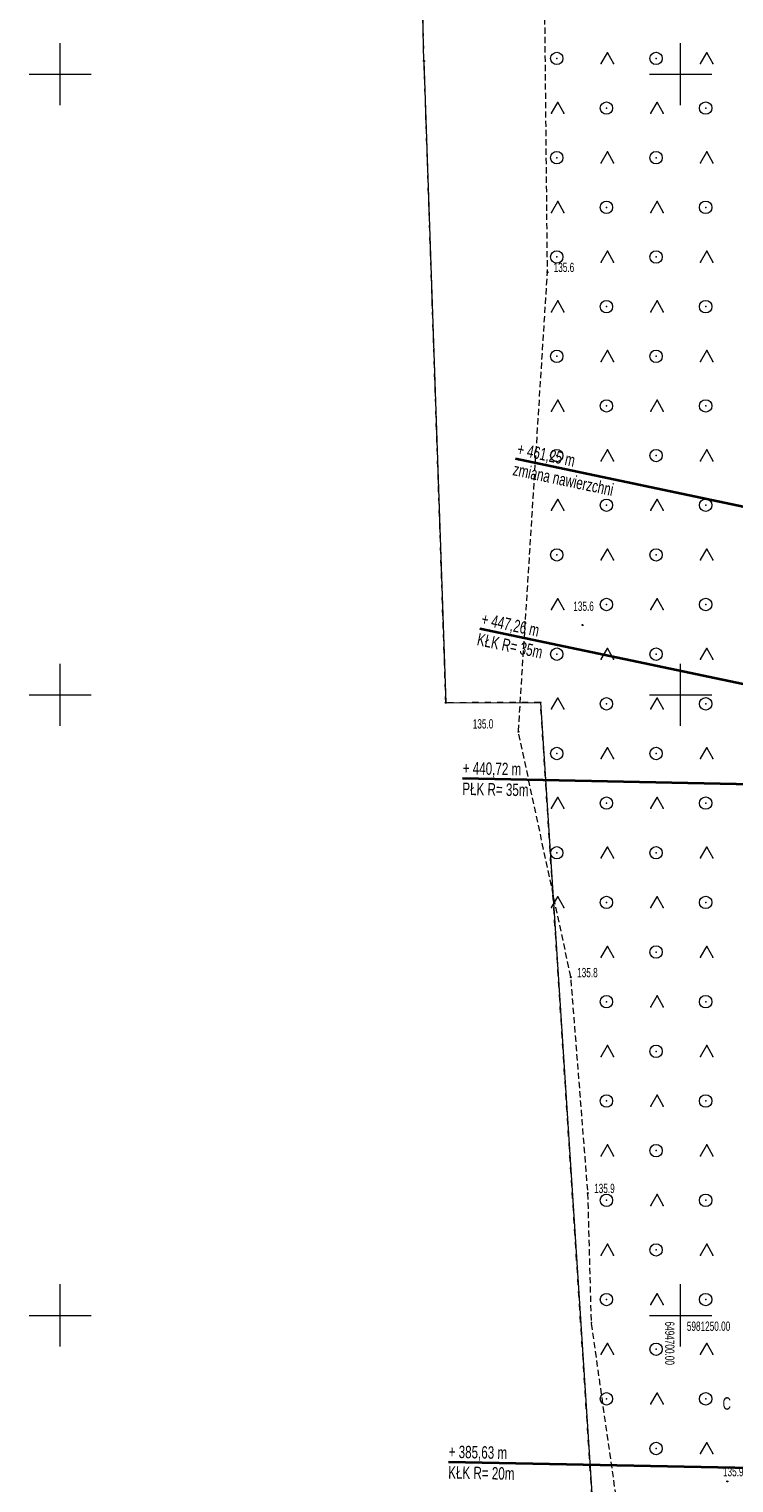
# Model space of a CAD drawing. Extents: x 6456700 to 6518119, y 5963420 to 5980059.
# Tile 91 of 256: x 6511916 to 6511973, y 5964785 to 5964903. Entities that reach past the tile are written whole.
import ezdxf
from ezdxf.enums import TextEntityAlignment as Align

# ---------------------------------------------------------------- set-up
doc = ezdxf.new("R2010")
doc.units = 0
doc.header["$MEASUREMENT"] = 0
doc.linetypes.add('L_0_03', pattern=[1, 0.5, -0.5])
doc.linetypes.add('L_0_5A', pattern=[0.75, 0.5, -0.25])
doc.layers.get('0').update_dxf_attribs({"color": 2, "linetype": 'CONTINUOUS', "lineweight": 5})
for name, color, linetype, lineweight in [('18mm Kreska ciągła', 7, 'CONTINUOUS', 18), ('203_punkt_graniczny', 7, 'CONTINUOUS', 18), ('218_kontur_uzytku_gruntowego', 96, 'L_0_03', 18), ('219_dzialka_ewidencyjna', 7, 'CONTINUOUS', 18), ('35mm Ciągła', 7, 'CONTINUOUS', 35), ('pikieta_naturalna', 7, 'CONTINUOUS', 18), ('pikieta_naturalna_Atr2', 7, 'CONTINUOUS', 18), ('siatka_krzyrzy', 7, 'CONTINUOUS', 18), ('teren_zalesiony', 7, 'CONTINUOUS', 18)]:
    doc.layers.add(name, color=color, linetype=linetype, lineweight=lineweight)
doc.styles.get("Standard").update_dxf_attribs({"font": 'txt', "width": 0.75})
doc.styles.add('Znaczniki', font='GOTHIC.TTF', dxfattribs={"width": 0.7})

# ---------------------------------------------------------------- blocks, each defined once
blk = doc.blocks.new('mdcp_nowa')
at = {"layer": '203_punkt_graniczny', "linetype": 'Continuous', "lineweight": 18}
for points in [[(6494679.32, 5981351.01, 1), (6494679.32, 5981351.11, 1)], [(6494688.71, 5981299.33, 1), (6494688.71, 5981299.42, 1)], [(6494681.08, 5981299.32, 1), (6494681.08, 5981299.41, 1)]]:
    blk.add_hatch(color=18, dxfattribs=at).paths.add_polyline_path(points)
at = {"layer": 'pikieta_naturalna', "linetype": 'Continuous', "lineweight": 18}
for points in [[(6494689.27, 5981334.01, 1), (6494689.27, 5981334.11, 1)], [(6494692.1, 5981305.58, 1), (6494692.1, 5981305.67, 1)], [(6494686.93, 5981296.97, 1), (6494686.93, 5981297.06, 1)], [(6494691.16, 5981277.2, 1), (6494691.16, 5981277.29, 1)], [(6494692.53, 5981259.8, 1), (6494692.53, 5981259.89, 1)], [(6494703.76, 5981236.58, 1), (6494703.76, 5981236.67, 1)]]:
    blk.add_hatch(color=18, dxfattribs=at).paths.add_polyline_path(points)
at = {"layer": '203_punkt_graniczny', "color": 7, "linetype": 'Continuous', "lineweight": 18}
for centre in [(6494679.32, 5981351.06), (6494688.71, 5981299.37), (6494681.08, 5981299.36)]:
    blk.add_circle(centre, 0.045, dxfattribs=at)
at = {"layer": '203_punkt_graniczny'}
for p in [(6494679.32, 5981351.06), (6494681.08, 5981299.36), (6494688.71, 5981299.37)]:
    blk.add_point(p, dxfattribs=at)
at = {"layer": '218_kontur_uzytku_gruntowego', "lineweight": 18, "flags": 128}
for points in [[(6494679.32, 5981351.06), (6494677.99, 5981410.82)], [(6494681.08, 5981299.36), (6494679.32, 5981351.06)], [(6494688.71, 5981299.37), (6494681.08, 5981299.36)], [(6494693.56, 5981224.48), (6494688.71, 5981299.37)]]:
    blk.add_lwpolyline(points, dxfattribs=at)
at = {"layer": '218_kontur_uzytku_gruntowego'}
for p in [(6494679.32, 5981351.06), (6494679.32, 5981351.06), (6494679.32, 5981351.06), (6494679.32, 5981351.06), (6494681.08, 5981299.36), (6494681.08, 5981299.36), (6494681.08, 5981299.36), (6494681.08, 5981299.36), (6494688.71, 5981299.37), (6494688.71, 5981299.37), (6494688.71, 5981299.37), (6494688.71, 5981299.37)]:
    blk.add_point(p, dxfattribs=at)
at = {"layer": '219_dzialka_ewidencyjna', "color": 3, "linetype": 'Continuous', "lineweight": 18, "flags": 128}
for points in [[(6494679.32, 5981351.06), (6494677.99, 5981410.82)], [(6494679.32, 5981351.06), (6494681.08, 5981299.36)], [(6494681.08, 5981299.36), (6494688.71, 5981299.37)], [(6494688.71, 5981299.37), (6494693.56, 5981224.48)]]:
    blk.add_lwpolyline(points, dxfattribs=at)
at = {"layer": '219_dzialka_ewidencyjna', "color": 3}
for p in [(6494679.32, 5981351.06), (6494679.32, 5981351.06), (6494681.08, 5981299.36), (6494681.08, 5981299.36), (6494688.71, 5981299.37), (6494688.71, 5981299.37)]:
    blk.add_point(p, dxfattribs=at)
at = {"layer": 'pikieta_naturalna', "color": 7, "linetype": 'Continuous', "lineweight": 18}
for centre in [(6494689.27, 5981334.06), (6494692.1, 5981305.62), (6494686.93, 5981297.02), (6494691.16, 5981277.24), (6494692.53, 5981259.85), (6494703.76, 5981236.62)]:
    blk.add_circle(centre, 0.045, dxfattribs=at)
at = {"layer": 'pikieta_naturalna'}
for p in [(6494689.27, 5981334.06), (6494692.1, 5981305.62), (6494686.93, 5981297.02), (6494691.16, 5981277.24), (6494692.53, 5981259.85), (6494703.76, 5981236.62)]:
    blk.add_point(p, dxfattribs=at)
at = {"layer": 'siatka_krzyrzy', "linetype": 'Continuous', "lineweight": 18, "flags": 128}
for points in [[(6494650, 5981347.5), (6494650, 5981352.5)], [(6494700, 5981347.5), (6494700, 5981352.5)], [(6494647.5, 5981350), (6494652.5, 5981350)], [(6494697.5, 5981350), (6494702.5, 5981350)], [(6494650, 5981297.5), (6494650, 5981302.5)], [(6494700, 5981297.5), (6494700, 5981302.5)], [(6494647.5, 5981300), (6494652.5, 5981300)], [(6494697.5, 5981300), (6494702.5, 5981300)], [(6494650, 5981247.5), (6494650, 5981252.5)], [(6494700, 5981247.5), (6494700, 5981252.5)], [(6494647.5, 5981250), (6494652.5, 5981250)], [(6494697.5, 5981250), (6494702.5, 5981250)]]:
    blk.add_lwpolyline(points, dxfattribs=at)
at = {"layer": 'teren_zalesiony', "color": 7, "linetype": 'L_0_5A', "lineweight": 18, "flags": 128}
blk.add_lwpolyline([(6494698.67, 5981224.19), (6494696.16, 5981225.8), (6494692.81, 5981249.42), (6494692.53, 5981259.85), (6494691.16, 5981277.24), (6494686.93, 5981297.02), (6494689.27, 5981334.06), (6494688.46, 5981414.69), (6494704.94, 5981398.86), (6494707.44, 5981358.78), (6494710.11, 5981332.99), (6494710.7, 5981303.42), (6494710.21, 5981273.66), (6494709.02, 5981238.31), (6494707.96, 5981224.18)], close=True, dxfattribs=at)
at = {"layer": 'teren_zalesiony', "color": 7, "linetype": 'Continuous', "lineweight": 18, "flags": 128}
for points in [[(6494693.6, 5981350.86), (6494694.1, 5981351.73)], [(6494694.1, 5981351.73), (6494694.6, 5981350.86)], [(6494701.6, 5981350.86), (6494702.1, 5981351.73)], [(6494702.1, 5981351.73), (6494702.6, 5981350.86)], [(6494689.6, 5981346.86), (6494690.1, 5981347.73)], [(6494690.1, 5981347.73), (6494690.6, 5981346.86)], [(6494697.6, 5981346.86), (6494698.1, 5981347.73)], [(6494698.1, 5981347.73), (6494698.6, 5981346.86)], [(6494693.6, 5981342.86), (6494694.1, 5981343.73)], [(6494694.1, 5981343.73), (6494694.6, 5981342.86)], [(6494701.6, 5981342.86), (6494702.1, 5981343.73)], [(6494702.1, 5981343.73), (6494702.6, 5981342.86)], [(6494689.6, 5981338.86), (6494690.1, 5981339.73)], [(6494690.1, 5981339.73), (6494690.6, 5981338.86)], [(6494697.6, 5981338.86), (6494698.1, 5981339.73)], [(6494698.1, 5981339.73), (6494698.6, 5981338.86)], [(6494693.6, 5981334.86), (6494694.1, 5981335.73)], [(6494694.1, 5981335.73), (6494694.6, 5981334.86)], [(6494701.6, 5981334.86), (6494702.1, 5981335.73)], [(6494702.1, 5981335.73), (6494702.6, 5981334.86)], [(6494689.6, 5981330.86), (6494690.1, 5981331.73)], [(6494690.1, 5981331.73), (6494690.6, 5981330.86)], [(6494697.6, 5981330.86), (6494698.1, 5981331.73)], [(6494698.1, 5981331.73), (6494698.6, 5981330.86)], [(6494693.6, 5981326.86), (6494694.1, 5981327.73)], [(6494694.1, 5981327.73), (6494694.6, 5981326.86)], [(6494701.6, 5981326.86), (6494702.1, 5981327.73)], [(6494702.1, 5981327.73), (6494702.6, 5981326.86)], [(6494689.6, 5981322.86), (6494690.1, 5981323.73)], [(6494690.1, 5981323.73), (6494690.6, 5981322.86)], [(6494697.6, 5981322.86), (6494698.1, 5981323.73)], [(6494698.1, 5981323.73), (6494698.6, 5981322.86)], [(6494693.6, 5981318.86), (6494694.1, 5981319.73)], [(6494694.1, 5981319.73), (6494694.6, 5981318.86)], [(6494701.6, 5981318.86), (6494702.1, 5981319.73)], [(6494702.1, 5981319.73), (6494702.6, 5981318.86)], [(6494689.6, 5981314.86), (6494690.1, 5981315.73)], [(6494690.1, 5981315.73), (6494690.6, 5981314.86)], [(6494697.6, 5981314.86), (6494698.1, 5981315.73)], [(6494698.1, 5981315.73), (6494698.6, 5981314.86)], [(6494693.6, 5981310.86), (6494694.1, 5981311.73)], [(6494694.1, 5981311.73), (6494694.6, 5981310.86)], [(6494701.6, 5981310.86), (6494702.1, 5981311.73)], [(6494702.1, 5981311.73), (6494702.6, 5981310.86)], [(6494689.6, 5981306.86), (6494690.1, 5981307.73)], [(6494690.1, 5981307.73), (6494690.6, 5981306.86)], [(6494697.6, 5981306.86), (6494698.1, 5981307.73)], [(6494698.1, 5981307.73), (6494698.6, 5981306.86)], [(6494693.6, 5981302.86), (6494694.1, 5981303.73)], [(6494694.1, 5981303.73), (6494694.6, 5981302.86)], [(6494701.6, 5981302.86), (6494702.1, 5981303.73)], [(6494702.1, 5981303.73), (6494702.6, 5981302.86)], [(6494689.6, 5981298.86), (6494690.1, 5981299.73)], [(6494690.1, 5981299.73), (6494690.6, 5981298.86)], [(6494697.6, 5981298.86), (6494698.1, 5981299.73)], [(6494698.1, 5981299.73), (6494698.6, 5981298.86)], [(6494693.6, 5981294.86), (6494694.1, 5981295.73)], [(6494694.1, 5981295.73), (6494694.6, 5981294.86)], [(6494701.6, 5981294.86), (6494702.1, 5981295.73)], [(6494702.1, 5981295.73), (6494702.6, 5981294.86)], [(6494689.6, 5981290.86), (6494690.1, 5981291.73)], [(6494690.1, 5981291.73), (6494690.6, 5981290.86)], [(6494697.6, 5981290.86), (6494698.1, 5981291.73)], [(6494698.1, 5981291.73), (6494698.6, 5981290.86)], [(6494693.6, 5981286.86), (6494694.1, 5981287.73)], [(6494694.1, 5981287.73), (6494694.6, 5981286.86)], [(6494701.6, 5981286.86), (6494702.1, 5981287.73)], [(6494702.1, 5981287.73), (6494702.6, 5981286.86)], [(6494689.6, 5981282.86), (6494690.1, 5981283.73)], [(6494690.1, 5981283.73), (6494690.6, 5981282.86)], [(6494697.6, 5981282.86), (6494698.1, 5981283.73)], [(6494698.1, 5981283.73), (6494698.6, 5981282.86)], [(6494693.6, 5981278.86), (6494694.1, 5981279.73)], [(6494694.1, 5981279.73), (6494694.6, 5981278.86)], [(6494701.6, 5981278.86), (6494702.1, 5981279.73)], [(6494702.1, 5981279.73), (6494702.6, 5981278.86)], [(6494697.6, 5981274.86), (6494698.1, 5981275.73)], [(6494698.1, 5981275.73), (6494698.6, 5981274.86)], [(6494693.6, 5981270.86), (6494694.1, 5981271.73)], [(6494694.1, 5981271.73), (6494694.6, 5981270.86)], [(6494701.6, 5981270.86), (6494702.1, 5981271.73)], [(6494702.1, 5981271.73), (6494702.6, 5981270.86)], [(6494697.6, 5981266.86), (6494698.1, 5981267.73)], [(6494698.1, 5981267.73), (6494698.6, 5981266.86)], [(6494693.6, 5981262.86), (6494694.1, 5981263.73)], [(6494694.1, 5981263.73), (6494694.6, 5981262.86)], [(6494701.6, 5981262.86), (6494702.1, 5981263.73)], [(6494702.1, 5981263.73), (6494702.6, 5981262.86)], [(6494697.6, 5981258.86), (6494698.1, 5981259.73)], [(6494698.1, 5981259.73), (6494698.6, 5981258.86)], [(6494693.6, 5981254.86), (6494694.1, 5981255.73)], [(6494694.1, 5981255.73), (6494694.6, 5981254.86)], [(6494701.6, 5981254.86), (6494702.1, 5981255.73)], [(6494702.1, 5981255.73), (6494702.6, 5981254.86)], [(6494697.6, 5981250.86), (6494698.1, 5981251.73)], [(6494698.1, 5981251.73), (6494698.6, 5981250.86)], [(6494693.6, 5981246.86), (6494694.1, 5981247.73)], [(6494694.1, 5981247.73), (6494694.6, 5981246.86)], [(6494701.6, 5981246.86), (6494702.1, 5981247.73)], [(6494702.1, 5981247.73), (6494702.6, 5981246.86)], [(6494697.6, 5981242.86), (6494698.1, 5981243.73)], [(6494698.1, 5981243.73), (6494698.6, 5981242.86)], [(6494701.6, 5981238.86), (6494702.1, 5981239.73)], [(6494702.1, 5981239.73), (6494702.6, 5981238.86)]]:
    blk.add_lwpolyline(points, dxfattribs=at)
at = {"layer": 'teren_zalesiony', "color": 7, "linetype": 'Continuous', "lineweight": 18}
for centre in [(6494690.02, 5981351.27), (6494698.02, 5981351.27), (6494694.02, 5981347.27), (6494702.02, 5981347.27), (6494690.02, 5981343.27), (6494698.02, 5981343.27), (6494694.02, 5981339.27), (6494702.02, 5981339.27), (6494690.02, 5981335.27), (6494698.02, 5981335.27), (6494694.02, 5981331.27), (6494702.02, 5981331.27), (6494690.02, 5981327.27), (6494698.02, 5981327.27), (6494694.02, 5981323.27), (6494702.02, 5981323.27), (6494690.02, 5981319.27), (6494698.02, 5981319.27), (6494694.02, 5981315.27), (6494702.02, 5981315.27), (6494690.02, 5981311.27), (6494698.02, 5981311.27), (6494694.02, 5981307.27), (6494702.02, 5981307.27), (6494690.02, 5981303.27), (6494698.02, 5981303.27), (6494694.02, 5981299.27), (6494702.02, 5981299.27), (6494690.02, 5981295.27), (6494698.02, 5981295.27), (6494694.02, 5981291.27), (6494702.02, 5981291.27), (6494690.02, 5981287.27), (6494698.02, 5981287.27), (6494694.02, 5981283.27), (6494702.02, 5981283.27), (6494698.02, 5981279.27), (6494694.02, 5981275.27), (6494702.02, 5981275.27), (6494698.02, 5981271.27), (6494694.02, 5981267.27), (6494702.02, 5981267.27), (6494698.02, 5981263.27), (6494694.02, 5981259.27), (6494702.02, 5981259.27), (6494698.02, 5981255.27), (6494694.02, 5981251.27), (6494702.02, 5981251.27), (6494698.02, 5981247.27), (6494694.02, 5981243.27), (6494702.02, 5981243.27), (6494698.02, 5981239.27)]:
    blk.add_circle(centre, 0.5, dxfattribs=at)
at = {"layer": 'teren_zalesiony'}
for p in [(6494690.02, 5981351.27), (6494694.1, 5981351.73), (6494694.1, 5981351.73), (6494698.02, 5981351.27), (6494702.1, 5981351.73), (6494702.1, 5981351.73), (6494693.6, 5981350.86), (6494694.6, 5981350.86), (6494701.6, 5981350.86), (6494702.6, 5981350.86), (6494690.1, 5981347.73), (6494690.1, 5981347.73), (6494698.1, 5981347.73), (6494698.1, 5981347.73), (6494689.6, 5981346.86), (6494690.6, 5981346.86), (6494694.02, 5981347.27), (6494697.6, 5981346.86), (6494698.6, 5981346.86), (6494702.02, 5981347.27), (6494690.02, 5981343.27), (6494693.6, 5981342.86), (6494694.1, 5981343.73), (6494694.1, 5981343.73), (6494694.6, 5981342.86), (6494698.02, 5981343.27), (6494701.6, 5981342.86), (6494702.1, 5981343.73), (6494702.1, 5981343.73), (6494702.6, 5981342.86), (6494690.1, 5981339.73), (6494690.1, 5981339.73), (6494694.02, 5981339.27), (6494698.1, 5981339.73), (6494698.1, 5981339.73), (6494702.02, 5981339.27), (6494689.6, 5981338.86), (6494690.6, 5981338.86), (6494697.6, 5981338.86), (6494698.6, 5981338.86), (6494694.1, 5981335.73), (6494694.1, 5981335.73), (6494702.1, 5981335.73), (6494702.1, 5981335.73), (6494690.02, 5981335.27), (6494693.6, 5981334.86), (6494694.6, 5981334.86), (6494698.02, 5981335.27), (6494701.6, 5981334.86), (6494702.6, 5981334.86), (6494689.27, 5981334.06), (6494690.1, 5981331.73), (6494690.1, 5981331.73), (6494694.02, 5981331.27), (6494698.1, 5981331.73), (6494698.1, 5981331.73), (6494702.02, 5981331.27), (6494689.6, 5981330.86), (6494690.6, 5981330.86), (6494697.6, 5981330.86), (6494698.6, 5981330.86), (6494694.1, 5981327.73), (6494694.1, 5981327.73), (6494702.1, 5981327.73), (6494702.1, 5981327.73), (6494690.02, 5981327.27), (6494693.6, 5981326.86), (6494694.6, 5981326.86), (6494698.02, 5981327.27), (6494701.6, 5981326.86), (6494702.6, 5981326.86), (6494689.6, 5981322.86), (6494690.1, 5981323.73), (6494690.1, 5981323.73), (6494690.6, 5981322.86), (6494694.02, 5981323.27), (6494697.6, 5981322.86), (6494698.1, 5981323.73), (6494698.1, 5981323.73), (6494698.6, 5981322.86), (6494702.02, 5981323.27), (6494694.1, 5981319.73), (6494694.1, 5981319.73), (6494702.1, 5981319.73), (6494702.1, 5981319.73), (6494690.02, 5981319.27), (6494693.6, 5981318.86), (6494694.6, 5981318.86), (6494698.02, 5981319.27), (6494701.6, 5981318.86), (6494702.6, 5981318.86), (6494689.6, 5981314.86), (6494690.1, 5981315.73), (6494690.1, 5981315.73), (6494690.6, 5981314.86), (6494694.02, 5981315.27), (6494697.6, 5981314.86), (6494698.1, 5981315.73), (6494698.1, 5981315.73), (6494698.6, 5981314.86), (6494702.02, 5981315.27), (6494690.02, 5981311.27), (6494694.1, 5981311.73), (6494694.1, 5981311.73), (6494698.02, 5981311.27), (6494702.1, 5981311.73), (6494702.1, 5981311.73), (6494693.6, 5981310.86), (6494694.6, 5981310.86), (6494701.6, 5981310.86), (6494702.6, 5981310.86), (6494690.1, 5981307.73), (6494690.1, 5981307.73), (6494698.1, 5981307.73), (6494698.1, 5981307.73), (6494689.6, 5981306.86), (6494690.6, 5981306.86), (6494694.02, 5981307.27), (6494697.6, 5981306.86), (6494698.6, 5981306.86), (6494702.02, 5981307.27), (6494690.02, 5981303.27), (6494694.1, 5981303.73), (6494694.1, 5981303.73), (6494698.02, 5981303.27), (6494702.1, 5981303.73), (6494702.1, 5981303.73), (6494693.6, 5981302.86), (6494694.6, 5981302.86), (6494701.6, 5981302.86), (6494702.6, 5981302.86), (6494690.1, 5981299.73), (6494690.1, 5981299.73), (6494698.1, 5981299.73), (6494698.1, 5981299.73), (6494689.6, 5981298.86), (6494690.6, 5981298.86), (6494694.02, 5981299.27), (6494697.6, 5981298.86), (6494698.6, 5981298.86), (6494702.02, 5981299.27), (6494686.93, 5981297.02), (6494690.02, 5981295.27), (6494693.6, 5981294.86), (6494694.1, 5981295.73), (6494694.1, 5981295.73), (6494694.6, 5981294.86), (6494698.02, 5981295.27), (6494701.6, 5981294.86), (6494702.1, 5981295.73), (6494702.1, 5981295.73), (6494702.6, 5981294.86), (6494690.1, 5981291.73), (6494690.1, 5981291.73), (6494694.02, 5981291.27), (6494698.1, 5981291.73), (6494698.1, 5981291.73), (6494702.02, 5981291.27), (6494689.6, 5981290.86), (6494690.6, 5981290.86), (6494697.6, 5981290.86), (6494698.6, 5981290.86), (6494694.1, 5981287.73), (6494694.1, 5981287.73), (6494702.1, 5981287.73), (6494702.1, 5981287.73), (6494690.02, 5981287.27), (6494693.6, 5981286.86), (6494694.6, 5981286.86), (6494698.02, 5981287.27), (6494701.6, 5981286.86), (6494702.6, 5981286.86), (6494690.1, 5981283.73), (6494690.1, 5981283.73), (6494694.02, 5981283.27), (6494698.1, 5981283.73), (6494698.1, 5981283.73), (6494702.02, 5981283.27), (6494689.6, 5981282.86), (6494690.6, 5981282.86), (6494697.6, 5981282.86), (6494698.6, 5981282.86), (6494694.1, 5981279.73), (6494694.1, 5981279.73), (6494702.1, 5981279.73), (6494702.1, 5981279.73), (6494693.6, 5981278.86), (6494694.6, 5981278.86), (6494698.02, 5981279.27), (6494701.6, 5981278.86), (6494702.6, 5981278.86), (6494691.16, 5981277.24), (6494694.02, 5981275.27), (6494697.6, 5981274.86), (6494698.1, 5981275.73), (6494698.1, 5981275.73), (6494698.6, 5981274.86), (6494702.02, 5981275.27), (6494694.1, 5981271.73), (6494694.1, 5981271.73), (6494702.1, 5981271.73), (6494702.1, 5981271.73), (6494693.6, 5981270.86), (6494694.6, 5981270.86), (6494698.02, 5981271.27), (6494701.6, 5981270.86), (6494702.6, 5981270.86), (6494694.02, 5981267.27), (6494697.6, 5981266.86), (6494698.1, 5981267.73), (6494698.1, 5981267.73), (6494698.6, 5981266.86), (6494702.02, 5981267.27), (6494694.1, 5981263.73), (6494694.1, 5981263.73), (6494698.02, 5981263.27), (6494702.1, 5981263.73), (6494702.1, 5981263.73), (6494693.6, 5981262.86), (6494694.6, 5981262.86), (6494701.6, 5981262.86), (6494702.6, 5981262.86), (6494692.53, 5981259.85), (6494698.1, 5981259.73), (6494698.1, 5981259.73), (6494694.02, 5981259.27), (6494697.6, 5981258.86), (6494698.6, 5981258.86), (6494702.02, 5981259.27), (6494694.1, 5981255.73), (6494694.1, 5981255.73), (6494698.02, 5981255.27), (6494702.1, 5981255.73), (6494702.1, 5981255.73), (6494693.6, 5981254.86), (6494694.6, 5981254.86), (6494701.6, 5981254.86), (6494702.6, 5981254.86), (6494698.1, 5981251.73), (6494698.1, 5981251.73), (6494694.02, 5981251.27), (6494697.6, 5981250.86), (6494698.6, 5981250.86), (6494702.02, 5981251.27), (6494692.81, 5981249.42), (6494693.6, 5981246.86), (6494694.1, 5981247.73), (6494694.1, 5981247.73), (6494694.6, 5981246.86), (6494698.02, 5981247.27), (6494701.6, 5981246.86), (6494702.1, 5981247.73), (6494702.1, 5981247.73), (6494702.6, 5981246.86), (6494694.02, 5981243.27), (6494698.1, 5981243.73), (6494698.1, 5981243.73), (6494702.02, 5981243.27), (6494697.6, 5981242.86), (6494698.6, 5981242.86), (6494702.1, 5981239.73), (6494702.1, 5981239.73), (6494698.02, 5981239.27), (6494701.6, 5981238.86), (6494702.6, 5981238.86)]:
    blk.add_point(p, dxfattribs=at)
at = {"layer": 'pikieta_naturalna_Atr2', "color": 7, "lineweight": 15, "width": 0.66}
for s, p in [('135.6', (6494689.77, 5981334.81)), ('135.6', (6494691.35, 5981307.51)), ('135.0', (6494683.25, 5981298.03)), ('135.8', (6494691.66, 5981277.99)), ('135.9', (6494693.03, 5981260.6)), ('135.9', (6494703.41, 5981237.78))]:
    blk.add_text(s, height=0.75, dxfattribs=at).set_placement(p, align=Align.TOP_LEFT)
at = {"layer": 'siatka_krzyrzy', "lineweight": 15, "width": 0.66}
blk.add_text('6494700.00', height=0.75, rotation=270, dxfattribs=at).set_placement((6494699.5, 5981249.5), align=Align.TOP_LEFT)
blk.add_text('5981250.00', height=0.75, dxfattribs=at).set_placement((6494700.5, 5981249.5), align=Align.TOP_LEFT)

msp = doc.modelspace()

# ---------------------------------------------------------------- block references
at = {"linetype": 'ByBlock'}
msp.add_blockref('mdcp_nowa', (17268.786, -16450.998), dxfattribs=at)

# ---------------------------------------------------------------- next in the draw order: linework, layer by layer
at = {"layer": '35mm Ciągła'}
for p, q in [((6511984.836, 5964861.824), (6511955.479, 5964868.002)), ((6511981.952, 5964848.133), (6511952.595, 5964854.311)), ((6511981.208, 5964841.64), (6511951.214, 5964842.258)), ((6511980.073, 5964786.562), (6511950.079, 5964787.18))]:
    msp.add_line(p, q, dxfattribs=at)

# ---------------------------------------------------------------- next in the draw order: texts
at = {"layer": '18mm Kreska ciągła', "char_height": 1, "attachment_point": 4, "style": 'Znaczniki'}
for s, insert, rotation in [('+ 461,25 m\\Pzmiana nawierzchni', (6511955.479, 5964868.002), 348.11596), ('+ 447,26 m\\PKŁK R= 35m', (6511952.595, 5964854.311), 348.11596), ('+ 440,72 m\\PPŁK R= 35m', (6511951.214, 5964842.258), 358.81945), ('+ 385,63 m\\PKŁK R= 20m', (6511950.079, 5964787.18), 358.81945)]:
    msp.add_mtext(s, dxfattribs=dict(at, insert=insert, rotation=rotation))
at = {"layer": '35mm Ciągła', "insert": (6511972.163, 5964792.4), "char_height": 1, "width": 1.41349, "attachment_point": 1, "rotation": 0.13516, "style": 'Znaczniki'}
msp.add_mtext('C', dxfattribs=at)

doc.saveas('drawing.dxf')
